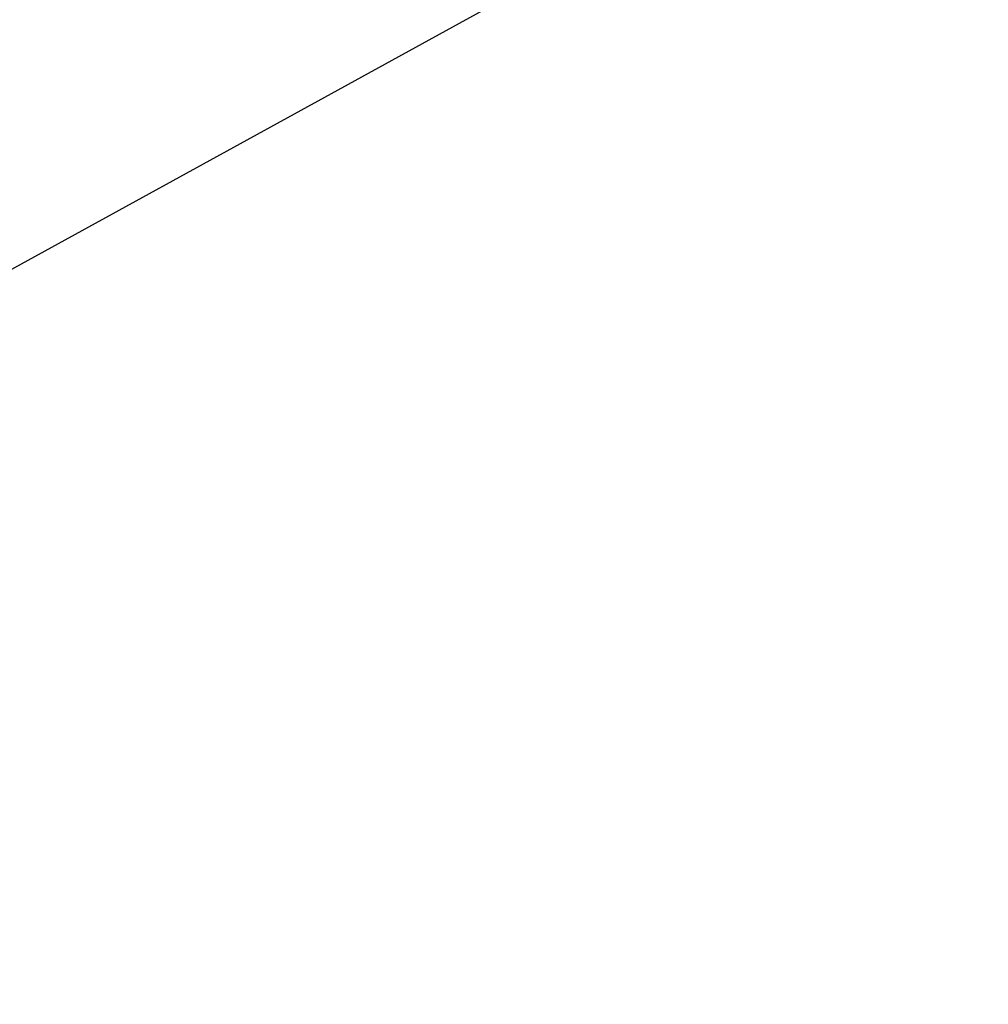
# Model space of a CAD drawing. Extents: x -219 to 381, y -9 to 31.
# Tile 164 of 256: x -0.61744 to -0.6155, y 18.25078 to 18.25276. Entities that reach past the tile are written whole.
import ezdxf

# ---------------------------------------------------------------- set-up
doc = ezdxf.new("R2010")
doc.units = 0
doc.header["$LTSCALE"] = 25.4
doc.layers.get('0').update_dxf_attribs({"color": 13, "linetype": 'CONTINUOUS'})

# ---------------------------------------------------------------- blocks, each defined once
blk = doc.blocks.new('IMPULSE-LED-S-8115_STL_1')
at = {"color": 250}
blk.add_line((-0.356628, 18.3957348, 1.1655962), (-0.6891994, 18.2127876, 1.3828374), dxfattribs=at)
blk.add_line((-0.356628, 18.3957348, 1.1655962), (-0.6891994, 18.2127876, 1.3828374), dxfattribs=at)
mesh = blk.add_polyface(dxfattribs=at)
corners = [(-0.3861616, 18.4436989, 219.5486298), (-0.770346, 18.3563232, 219.322998), (-0.7122982, 18.2508526, 219.3298798)]
mesh.append_faces([[corners[k] for k in face] for face in [(0, 1, 2)]], dxfattribs={"color": 250})
mesh = blk.add_polyface(dxfattribs=at)
corners = [(-0.3466387, 18.3803444, 219.5538177), (-0.3861616, 18.4436989, 219.5486298), (-0.7122982, 18.2508526, 219.3298798)]
mesh.append_faces([[corners[k] for k in face] for face in [(0, 1, 2)]], dxfattribs={"color": 250})
mesh = blk.add_polyface(dxfattribs=at)
corners = [(-0.3096763, 18.326582, 4.6717348), (-0.617368, 18.1054935, 4.8904848), (-0.3751586, 18.4253769, 4.6630163)]
mesh.append_faces([[corners[k] for k in face] for face in [(0, 1, 2)]], dxfattribs={"color": 250})
mesh = blk.add_polyface(dxfattribs=at)
corners = [(-0.3678229, 18.4134655, 3.2640495), (-0.7126423, 18.2514343, 3.4801459), (-0.7282653, 18.2783661, 3.4782889)]
mesh.append_faces([[corners[k] for k in face] for face in [(0, 1, 2)]], dxfattribs={"color": 250})
mesh = blk.add_polyface(dxfattribs=at)
corners = [(-0.3096763, 18.326582, 4.6717348), (-0.5774714, 18.0519295, 4.8944073), (-0.617368, 18.1054935, 4.8904848)]
mesh.append_faces([[corners[k] for k in face] for face in [(0, 1, 2)]], dxfattribs={"color": 250})

msp = doc.modelspace()

# ---------------------------------------------------------------- block references
at = {"color": 0}
msp.add_blockref('IMPULSE-LED-S-8115_STL_1', (0, 0), dxfattribs=at)

doc.saveas('drawing.dxf')
